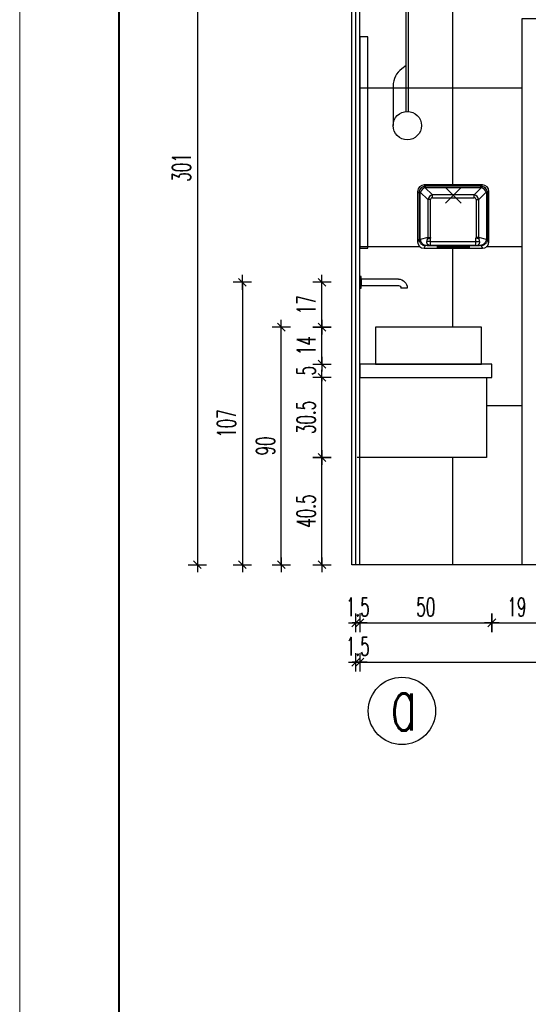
# Model space of a CAD drawing. Header units: centimetres. Extents: x -15121 to 30567, y -60641 to 0.
# Tile 187 of 256: x 10389 to 10582, y -26670 to -26297. Entities that reach past the tile are written whole.
import ezdxf

# ---------------------------------------------------------------- set-up
doc = ezdxf.new("R2010")
doc.units = ezdxf.units.CM
doc.header["$LTSCALE"] = 60
doc.layers.add('A Obramowanie', color=7, linetype='Continuous', lineweight=15, plot=False)
doc.layers.add('A Ramka', color=5, linetype='Continuous', lineweight=40)
for name, color, linetype in [('AIKA floorboxy3', 8, 'Continuous'), ('AIKA oznaczenia widoków', 30, 'Continuous'), ('AIKA powierzchnie', 6, 'Continuous'), ('AIKA sufity podwieszane', 8, 'Continuous'), ('AIKA TYNK', 5, 'Continuous'), ('AIKA widoki wymiarowanie', 7, 'Continuous'), ('AIKA widokowe', 7, 'Continuous'), ('widokowe', 7, 'Continuous')]:
    doc.layers.add(name, color=color, linetype=linetype)
doc.styles.add('RomanS', font='romans.shx')
doc.styles.add('wymiar', font='txt.shx', dxfattribs={"width": 0.6})
doc.dimstyles.new('Dwudziestka', dxfattribs={"dimtxt": 7, "dimasz": 0.7, "dimexe": 5, "dimexo": 0, "dimgap": 2.5, "dimtad": 1, "dimtoh": 1, "dimdec": 3, "dimrnd": 0.5, "dimdsep": 46, "dimtxsty": 'wymiar', "dimblk": 'znacznik', "dimcen": 0, "dimdle": 5, "dimse1": 1, "dimse2": 1, "dimclrd": 256, "dimclre": 256, "dimclrt": 256, "dimadec": 0, "dimazin": 0, "dimtfac": 0.4, "dimtdec": 3, "dimtix": 1, "dimtofl": 0, "dimtmove": 2, "dimatfit": 3, "dimldrblk": 'znacznik', "dimfxl": 1, "dimtolj": 1, "dimarcsym": 0})

# ---------------------------------------------------------------- blocks, each defined once
blk = doc.blocks.new('4rrrrrrrrrrrrrrrt')
at = {"layer": 'widokowe'}
for p, q in [((90631.38, 23091.11), (90630.87, 23091.11)), ((90631.38, 23091.11), (90630.87, 23091.11)), ((90613.38, 23088.93), (90615.78, 23088.93)), ((90613.38, 23088.93), (90615.78, 23088.93))]:
    blk.add_line(p, q, dxfattribs=at)
blk.add_lwpolyline([(90616.76, 23092.31), (90630.87, 23092.31), (90630.87, 23089.91), (90616.76, 23089.91)], dxfattribs=at)
blk.add_lwpolyline([(90616.76, 23092.31), (90630.87, 23092.31), (90630.87, 23089.91), (90616.76, 23089.91)], dxfattribs=at)
blk.add_lwpolyline([(90631.38, 23093.31), (90631.38, 23088.91), (90630.87, 23088.91), (90630.87, 23093.31)], close=True, dxfattribs=at)
blk.add_lwpolyline([(90631.38, 23093.31), (90631.38, 23088.91), (90630.87, 23088.91), (90630.87, 23093.31)], close=True, dxfattribs=at)
for radius in [3.38, 3.38, 0.979, 0.979]:
    blk.add_arc((90616.76, 23088.93), radius, 90, 180, dxfattribs=at)
blk = doc.blocks.new('sl lampa zwis')
at = {"layer": 'AIKA widokowe', "color": 7}
for p, q in [((3.6, -127.75), (3.6, -1.5)), ((4.4, -1.5), (3.6, -1.5)), ((4.4, -127.75), (4.4, -1.5)), ((3.6, -110.39), (1.92, -111.61)), ((-1.38, -118.09), (-1.38, -133.12))]:
    blk.add_line(p, q, dxfattribs=at)
blk.add_lwpolyline([(0, 1.5), (0, -1.5), (8, -1.5), (8, 1.5)], close=True, dxfattribs=at)
blk.add_circle((4, -133.12), 5.38, dxfattribs=at)
blk.add_arc((6.62, -118.09), 8, 125.9805, 180, dxfattribs=at)
blk = doc.blocks.new('SL suszarka do rąk przód')
at = {"layer": 'AIKA widokowe', "extrusion": (0, 1, 0)}
for p, q in [((-10.48, 4.35), (-11, 4.87)), ((11, 4.87), (-11, 4.87)), ((-7.92, 1.06), (-10.74, 3.88)), ((10.48, 4.35), (-10.48, 4.35)), ((-10.48, 3.91), (-10.48, 4.35)), ((-10.48, 3.91), (10.48, 3.91)), ((10.74, 3.88), (7.92, 1.06)), ((11, 4.87), (10.48, 4.35)), ((10.48, 3.91), (10.48, 4.35)), ((-13.5, 2.38), (-13.5, -16.63)), ((-13.5, 2.38), (-12.98, 1.85)), ((-12.98, 1.85), (-12.98, -15.64)), ((-12.54, 1.85), (-12.98, 1.85)), ((-12.54, -15.64), (-12.54, 1.85)), ((-12.51, 2.11), (-9.69, -0.71)), ((7.92, 1.06), (-7.92, 1.06)), ((-7.92, 0), (-7.92, 1.06)), ((-7.92, 0), (7.92, 0)), ((7.92, 0), (7.92, 1.06)), ((9.69, -0.71), (12.51, 2.11)), ((12.54, 1.85), (12.54, -15.64)), ((12.54, 1.85), (12.98, 1.85)), ((12.98, 1.85), (13.5, 2.38)), ((12.98, -15.64), (12.98, 1.85)), ((13.5, -16.63), (13.5, 2.38)), ((-9.69, -0.71), (-9.69, -15.08)), ((-8.63, -0.71), (-9.69, -0.71)), ((-8.63, -15.08), (-8.63, -0.71)), ((8.63, -0.71), (8.63, -15.08)), ((8.63, -0.71), (9.69, -0.71)), ((9.69, -15.08), (9.69, -0.71)), ((-12.98, -15.64), (-13.5, -16.63)), ((-12.98, -15.64), (-12.54, -15.64)), ((-9.69, -15.08), (-12.52, -15.85)), ((-11.01, -19.13), (-10.48, -18.11)), ((-8.6, -16.58), (-9.97, -16.58)), ((-9.95, -18.09), (-9.95, -18.05)), ((-9.31, -18.05), (-9.95, -18.05)), ((-9.95, -18.09), (-6, -18.09)), ((-9.69, -15.08), (-8.63, -15.08)), ((-8.6, -16.58), (-8.6, -15.27)), ((-8.6, -16.58), (8.6, -16.58)), ((-8.6, -18.08), (-8.6, -16.58)), ((-8.6, -18.09), (-8.6, -18.08)), ((8.6, -18.08), (-8.6, -18.08)), ((-8.6, -18.09), (-6, -18.09)), ((-6, -18.08), (-6, -18.23)), ((-6, -18.23), (6, -18.23)), ((-6, -18.83), (-6, -18.23)), ((-5, -18.33), (5, -18.33)), ((-5, -18.42), (-5, -18.33)), ((5, -18.42), (-5, -18.42)), ((-5, -18.44), (5, -18.44)), ((-5, -18.52), (-5, -18.44)), ((5, -18.52), (-5, -18.52)), ((-5, -18.54), (5, -18.54)), ((-5, -18.63), (-5, -18.54)), ((5, -18.63), (-5, -18.63)), ((-5, -18.65), (5, -18.65)), ((-5, -18.73), (-5, -18.65)), ((5, -18.33), (5, -18.42)), ((5, -18.44), (5, -18.52)), ((5, -18.54), (5, -18.63)), ((5, -18.65), (5, -18.73)), ((6, -18.08), (6, -18.23)), ((6, -18.09), (9.95, -18.09)), ((6, -18.09), (8.6, -18.09)), ((6, -18.23), (6, -18.83)), ((8.6, -16.58), (8.6, -15.27)), ((8.6, -18.08), (8.6, -16.58)), ((8.6, -16.58), (9.97, -16.58)), ((8.6, -18.09), (8.6, -18.08)), ((9.69, -15.08), (8.63, -15.08)), ((9.95, -18.05), (9.31, -18.05)), ((12.52, -15.85), (9.69, -15.08)), ((9.95, -18.09), (9.95, -18.05)), ((10.48, -18.11), (11.01, -19.13)), ((12.98, -15.64), (12.54, -15.64)), ((13.5, -16.63), (12.98, -15.64)), ((-11.01, -19.13), (11.01, -19.13)), ((6, -18.83), (-6, -18.83)), ((5, -18.73), (-5, -18.73))]:
    blk.add_line(p, q, dxfattribs=at)
at = {"layer": 'AIKA widokowe'}
for centre, start, end in [((-8.6, -16.58), 218.9158, 270), ((8.6, -16.58), 270, 321.0842)]:
    blk.add_arc(centre, 1.5, start, end, dxfattribs=at)
for centre, major_axis, ratio, start_param, end_param in [((-11, 2.37), (-1.77, 1.77), 0.997265, 5.499157, 7.067214), ((-10.5, 1.87), (-1.77, -1.77), 0.983322, 4.18879, 5.235988), ((-10.5, 1.87), (1.77, 1.77), 0.731373, 1.047198, 2.094395), ((-10.43, 1.8), (-0.98, 2.37), 0.969849, 5.90285, 6.16328), ((-10.43, 2.86), (-0.435, 0.977), 0.924938, 5.892541, 6.15297), ((10.43, 1.8), (0.98, 2.37), 0.969849, 0.119906, 0.380336), ((10.43, 2.86), (0.435, 0.977), 0.924938, 0.130215, 0.390645), ((10.5, 1.87), (1.77, -1.77), 0.731373, 1.047198, 2.094395), ((11, 2.37), (1.77, 1.77), 0.997265, 5.499157, 7.067214), ((10.5, 1.87), (-1.77, 1.77), 0.983322, 4.18879, 5.235988), ((-10.43, 1.8), (-2.37, 0.98), 0.969849, 0.119906, 0.380336), ((-11.49, 1.8), (-0.977, 0.435), 0.924938, 0.130215, 0.390645), ((-7.21, -1.41), (-1.84, 1.84), 0.96225, 5.759587, 6.806784), ((7.21, -1.41), (1.84, 1.84), 0.96225, 5.759587, 6.806784), ((11.49, 1.8), (0.977, 0.435), 0.924938, 5.892541, 6.15297), ((10.43, 1.8), (2.37, 0.98), 0.969849, 5.90285, 6.16328), ((-7.21, -1.41), (-1.22, 1.22), 0.57735, 5.759587, 6.806784), ((7.21, -1.41), (1.22, 1.22), 0.57735, 5.759587, 6.806784), ((-11, -16.62), (-1.17, -2.23), 0.993684, 5.197612, 6.763199), ((-10.43, -15.53), (-2.21, -1.34), 0.9544, 5.762539, 5.978988), ((-11.49, -15.53), (-0.906, -0.612), 0.888048, 5.743003, 5.959453), ((-10.48, -16.62), (0.08, -1.5), 0.475588, 5.786165, 6.169797), ((-15.77, -17.21), (6.33, -0.88), 0.012004, 5.632562, 5.883854), ((-15.77, -18.7), (5.99, 0.59), 0.02337, 0.231971, 0.483262), ((-7.21, -14.89), (0.65, -2.41), 0.992645, 4.526836, 4.620989), ((-10.7, -15.46), (-0.1, 1.5), 0.696845, 4.666099, 4.758679), ((-7.21, -14.89), (-1.39, -0.38), 0.694537, 6.097632, 6.284726), ((7.21, -14.89), (1.39, -0.38), 0.694537, 6.281644, 6.468739), ((10.7, -15.46), (-0.1, -1.5), 0.696845, 4.666099, 4.758679), ((7.21, -14.89), (0.65, 2.41), 0.992645, 4.803789, 4.897942), ((15.77, -17.21), (-6.33, -0.88), 0.012004, 0.399331, 0.650623), ((15.77, -18.7), (-5.99, 0.59), 0.02337, 5.799923, 6.051214), ((10.48, -16.62), (-0.08, -1.5), 0.475588, 0.113388, 0.49702), ((11, -16.62), (1.17, -2.23), 0.993684, 5.803172, 7.368759), ((11.49, -15.53), (0.906, -0.612), 0.888048, 0.323733, 0.540182), ((10.43, -15.53), (2.21, -1.34), 0.9544, 0.304197, 0.520647)]:
    blk.add_ellipse(centre, major_axis=major_axis, ratio=ratio, start_param=start_param, end_param=end_param, dxfattribs=at)
for points, knots in [([(-12.92, -16.17), (-12.88, -16.32), (-12.84, -16.47), (-12.71, -16.75), (-12.64, -16.89), (-12.46, -17.15), (-12.35, -17.28), (-12.12, -17.51), (-11.99, -17.61), (-11.74, -17.78), (-11.62, -17.84), (-11.38, -17.95), (-11.25, -18), (-11.03, -18.06), (-10.94, -18.07), (-10.8, -18.09), (-10.77, -18.1), (-10.64, -18.11), (-10.56, -18.11), (-10.48, -18.11)], [0, 0, 0, 0, 1.876173, 1.876173, 3.752344, 3.752344, 5.717322, 5.717322, 7.682297, 7.682297, 9.294009, 9.294009, 10.905719, 10.905719, 12.089721, 12.089721, 12.570876, 12.570876, 13.693377, 13.693377, 13.693377, 13.693377]), ([(-12.52, -15.85), (-12.49, -16), (-12.45, -16.15), (-12.36, -16.44), (-12.3, -16.58), (-12.15, -16.86), (-12.07, -16.99), (-11.89, -17.23), (-11.79, -17.34), (-11.6, -17.52), (-11.52, -17.6), (-11.34, -17.72), (-11.24, -17.78), (-11.09, -17.85), (-11.03, -17.88), (-10.94, -17.91), (-10.92, -17.92), (-10.84, -17.94), (-10.79, -17.95), (-10.74, -17.95)], [0, 0, 0, 0, 1.876173, 1.876173, 3.752344, 3.752344, 5.717322, 5.717322, 7.682297, 7.682297, 9.294009, 9.294009, 10.905719, 10.905719, 12.089721, 12.089721, 12.570876, 12.570876, 13.693377, 13.693377, 13.693377, 13.693377]), ([(-9.77, -17.52), (-9.83, -17.45), (-9.87, -17.38), (-9.94, -17.23), (-9.96, -17.16), (-10, -17.01), (-10.01, -16.92), (-10.01, -16.79), (-10.01, -16.75), (-9.99, -16.66), (-9.98, -16.62), (-9.97, -16.58)], [0, 0, 0, 0, 6.201626, 6.201626, 11.211766, 11.211766, 17.292338, 17.292338, 20.440615, 20.440615, 23.588892, 23.588892, 23.588892, 23.588892]), ([(-9.97, -16.58), (-9.96, -16.53), (-9.95, -16.47), (-9.93, -16.37), (-9.92, -16.32), (-9.89, -16.16), (-9.87, -16.06), (-9.85, -15.95), (-9.83, -15.9), (-9.82, -15.84), (-9.79, -15.73), (-9.77, -15.68), (-9.75, -15.6), (-9.74, -15.57), (-9.71, -15.52), (-9.7, -15.5), (-9.68, -15.47), (-9.66, -15.46), (-9.65, -15.46)], [0, 0, 0, 0, 2.010521, 2.010521, 4.021042, 4.021042, 8.042085, 8.042085, 8.042085, 10.252893, 10.252893, 12.463702, 12.463702, 13.729814, 13.729814, 14.995926, 14.995926, 16.084169, 16.084169, 16.084169, 16.084169]), ([(-9.65, -15.46), (-9.58, -15.45), (-9.51, -15.44), (-9.36, -15.42), (-9.27, -15.4), (-9.12, -15.38), (-9.06, -15.37), (-8.92, -15.34), (-8.85, -15.33), (-8.72, -15.3), (-8.66, -15.29), (-8.6, -15.27)], [-23.096042, -23.096042, -23.096042, -23.096042, -17.533585, -17.533585, -11.971137, -11.971137, -7.729414, -7.729414, -3.487701, -3.487701, 0.052111, 0.052111, 0.052111, 0.052111]), ([(-8.6, -18.09), (-8.63, -18.09), (-8.65, -18.09), (-8.7, -18.09), (-8.73, -18.09), (-8.8, -18.09), (-8.84, -18.08), (-8.91, -18.08), (-8.95, -18.08), (-9.04, -18.07), (-9.1, -18.07), (-9.2, -18.06), (-9.26, -18.05), (-9.31, -18.05)], [0, 0, 0, 0, 0.762636, 0.762636, 1.544364, 1.544364, 2.904401, 2.904401, 4.264438, 4.264438, 6.396656, 6.396656, 8.528875, 8.528875, 8.528875, 8.528875]), ([(9.65, -15.46), (9.58, -15.45), (9.51, -15.44), (9.36, -15.42), (9.27, -15.4), (9.12, -15.38), (9.06, -15.37), (8.92, -15.34), (8.85, -15.33), (8.72, -15.3), (8.66, -15.29), (8.6, -15.27)], [0, 0, 0, 0, 5.562457, 5.562457, 11.124905, 11.124905, 15.366628, 15.366628, 19.608341, 19.608341, 23.148153, 23.148153, 23.148153, 23.148153]), ([(8.6, -18.09), (8.62, -18.09), (8.64, -18.09), (8.68, -18.09), (8.71, -18.09), (8.76, -18.09), (8.79, -18.09), (8.85, -18.08), (8.88, -18.08), (8.95, -18.08), (8.98, -18.08), (9.05, -18.07), (9.09, -18.07), (9.17, -18.06), (9.21, -18.06), (9.27, -18.05), (9.29, -18.05), (9.31, -18.05)], [0, 0, 0, 0, 0.517905, 0.517905, 1.351582, 1.351582, 2.209722, 2.209722, 3.355565, 3.355565, 4.595511, 4.595511, 6.020355, 6.020355, 7.752847, 7.752847, 8.517558, 8.517558, 8.517558, 8.517558]), ([(9.97, -16.58), (9.96, -16.53), (9.95, -16.49), (9.94, -16.4), (9.93, -16.35), (9.9, -16.22), (9.88, -16.13), (9.86, -16), (9.85, -15.95), (9.82, -15.87), (9.81, -15.82), (9.79, -15.74), (9.78, -15.7), (9.76, -15.63), (9.75, -15.6), (9.73, -15.55), (9.72, -15.53), (9.7, -15.5), (9.69, -15.48), (9.67, -15.46), (9.66, -15.46), (9.65, -15.46)], [0, 0, 0, 0, 1.734232, 1.734232, 3.468463, 3.468463, 6.936927, 6.936927, 8.661037, 8.661037, 10.385146, 10.385146, 12.1295, 12.1295, 13.260534, 13.260534, 14.391568, 14.391568, 15.20605, 15.20605, 16.118734, 16.118734, 16.118734, 16.118734]), ([(9.77, -17.52), (9.82, -17.46), (9.87, -17.38), (9.95, -17.21), (9.98, -17.11), (10.01, -16.91), (10.01, -16.83), (10, -16.68), (9.99, -16.63), (9.97, -16.58)], [0, 0, 0, 0, 5.897541, 5.897541, 13.43152, 13.43152, 19.626065, 19.626065, 23.58833, 23.58833, 23.58833, 23.58833]), ([(12.92, -16.17), (12.91, -16.23), (12.89, -16.28), (12.82, -16.5), (12.76, -16.66), (12.6, -16.95), (12.51, -17.08), (12.31, -17.32), (12.2, -17.44), (12.01, -17.6), (11.93, -17.65), (11.76, -17.77), (11.66, -17.82), (11.46, -17.92), (11.37, -17.95), (11.19, -18.02), (11.09, -18.04), (10.9, -18.08), (10.81, -18.09), (10.63, -18.11), (10.55, -18.11), (10.48, -18.11)], [0, 0, 0, 0, 0.719649, 0.719649, 2.752571, 2.752571, 4.676322, 4.676322, 6.574977, 6.574977, 7.656146, 7.656146, 9.069544, 9.069544, 10.255413, 10.255413, 11.441285, 11.441285, 12.621448, 12.621448, 13.693286, 13.693286, 13.693286, 13.693286]), ([(12.52, -15.85), (12.51, -15.91), (12.5, -15.96), (12.44, -16.18), (12.39, -16.34), (12.27, -16.64), (12.2, -16.78), (12.04, -17.04), (11.95, -17.15), (11.81, -17.33), (11.75, -17.38), (11.62, -17.51), (11.54, -17.58), (11.4, -17.68), (11.33, -17.73), (11.2, -17.8), (11.13, -17.83), (11, -17.89), (10.94, -17.91), (10.84, -17.94), (10.79, -17.95), (10.74, -17.95)], [0, 0, 0, 0, 0.719649, 0.719649, 2.752571, 2.752571, 4.676322, 4.676322, 6.574977, 6.574977, 7.656146, 7.656146, 9.069544, 9.069544, 10.255413, 10.255413, 11.441285, 11.441285, 12.621448, 12.621448, 13.693286, 13.693286, 13.693286, 13.693286])]:
    blk.add_open_spline(points, degree=3, knots=knots, dxfattribs=at)
blk = doc.blocks.new('znacznik')
at = {"color": 0}
for points in [[(-4, 0), (4, 0)], [(0, -5), (0, 5)]]:
    blk.add_lwpolyline(points, dxfattribs=at)
at = {"color": 1}
blk.add_lwpolyline([(-2.12, -2.12), (2.12, 2.12)], dxfattribs=at)
blk = doc.blocks.new('*D6321')
at = {"layer": 'AIKA widoki wymiarowanie', "lineweight": -2, "transparency": 16777216}
for p, q in [((10515.71, -26525.61), (10515.01, -26525.61)), ((10518.61, -26525.61), (10519.31, -26525.61))]:
    blk.add_line(p, q, dxfattribs=at)
at = {"layer": 'Defpoints', "color": 0, "transparency": 16777216}
for p in [(10516.41, -26503.6), (10517.91, -26503.6), (10517.91, -26525.61)]:
    blk.add_point(p, dxfattribs=at)
at = {"layer": 'AIKA widoki wymiarowanie', "lineweight": -2, "transparency": 16777216, "xscale": 0.7, "yscale": 0.7, "zscale": 0.7}
blk.add_blockref('znacznik', (10516.41, -26525.61), dxfattribs=at)
at = {"layer": 'AIKA widoki wymiarowanie', "lineweight": -2, "transparency": 16777216, "xscale": 0.7, "yscale": 0.7, "zscale": 0.7, "rotation": 180}
blk.add_blockref('znacznik', (10517.91, -26525.61), dxfattribs=at)
at = {"layer": 'AIKA widoki wymiarowanie', "transparency": 16777216, "insert": (10517.16, -26519.61), "char_height": 7, "attachment_point": 5, "style": 'wymiar'}
blk.add_mtext('\\A1;1.5', dxfattribs=at)
blk = doc.blocks.new('*D6322')
at = {"layer": 'AIKA widoki wymiarowanie', "lineweight": -2, "transparency": 16777216}
blk.add_line((10518.61, -26525.61), (10567.21, -26525.61), dxfattribs=at)
at = {"layer": 'Defpoints', "color": 0, "transparency": 16777216}
for p in [(10567.91, -26432.6), (10517.91, -26503.6), (10567.91, -26525.61)]:
    blk.add_point(p, dxfattribs=at)
at = {"layer": 'AIKA widoki wymiarowanie', "lineweight": -2, "transparency": 16777216, "xscale": 0.7, "yscale": 0.7, "zscale": 0.7, "rotation": 180}
blk.add_blockref('znacznik', (10517.91, -26525.61), dxfattribs=at)
at = {"layer": 'AIKA widoki wymiarowanie', "lineweight": -2, "transparency": 16777216, "xscale": 0.7, "yscale": 0.7, "zscale": 0.7}
blk.add_blockref('znacznik', (10567.91, -26525.61), dxfattribs=at)
at = {"layer": 'AIKA widoki wymiarowanie', "transparency": 16777216, "insert": (10542.91, -26519.61), "char_height": 7, "attachment_point": 5, "style": 'wymiar'}
blk.add_mtext('\\A1;50', dxfattribs=at)
blk = doc.blocks.new('*D6323')
at = {"layer": 'AIKA widoki wymiarowanie', "lineweight": -2, "transparency": 16777216}
blk.add_line((10568.61, -26525.61), (10586.21, -26525.61), dxfattribs=at)
at = {"layer": 'Defpoints', "color": 0, "transparency": 16777216}
for p in [(10567.91, -26432.6), (10586.91, -26503.6), (10586.91, -26525.61)]:
    blk.add_point(p, dxfattribs=at)
at = {"layer": 'AIKA widoki wymiarowanie', "lineweight": -2, "transparency": 16777216, "xscale": 0.7, "yscale": 0.7, "zscale": 0.7, "rotation": 180}
blk.add_blockref('znacznik', (10567.91, -26525.61), dxfattribs=at)
at = {"layer": 'AIKA widoki wymiarowanie', "lineweight": -2, "transparency": 16777216, "xscale": 0.7, "yscale": 0.7, "zscale": 0.7}
blk.add_blockref('znacznik', (10586.91, -26525.61), dxfattribs=at)
at = {"layer": 'AIKA widoki wymiarowanie', "transparency": 16777216, "insert": (10577.41, -26519.61), "char_height": 7, "attachment_point": 5, "style": 'wymiar'}
blk.add_mtext('\\A1;19', dxfattribs=at)
blk = doc.blocks.new('*D6333')
at = {"layer": 'AIKA widoki wymiarowanie', "lineweight": -2, "transparency": 16777216}
blk.add_line((10503.59, -26502.9), (10503.59, -26463.7), dxfattribs=at)
at = {"layer": 'Defpoints', "color": 0, "transparency": 16777216}
for p in [(10503.59, -26463), (10517.91, -26463), (10517.91, -26503.6)]:
    blk.add_point(p, dxfattribs=at)
at = {"layer": 'AIKA widoki wymiarowanie', "lineweight": -2, "transparency": 16777216, "xscale": 0.7, "yscale": 0.7, "zscale": 0.7}
for p, rotation in [((10503.59, -26463), 90), ((10503.59, -26503.6), 270)]:
    blk.add_blockref('znacznik', p, dxfattribs=dict(at, rotation=rotation))
at = {"layer": 'AIKA widoki wymiarowanie', "transparency": 16777216, "insert": (10497.59, -26483.3), "char_height": 7, "attachment_point": 5, "rotation": 90, "style": 'wymiar'}
blk.add_mtext('\\A1;40.5', dxfattribs=at)
blk = doc.blocks.new('*D6334')
at = {"layer": 'AIKA widoki wymiarowanie', "lineweight": -2, "transparency": 16777216}
blk.add_line((10503.59, -26462.3), (10503.59, -26433.3), dxfattribs=at)
at = {"layer": 'Defpoints', "color": 0, "transparency": 16777216}
for p in [(10503.59, -26432.6), (10517.91, -26432.6), (10517.91, -26463)]:
    blk.add_point(p, dxfattribs=at)
at = {"layer": 'AIKA widoki wymiarowanie', "lineweight": -2, "transparency": 16777216, "xscale": 0.7, "yscale": 0.7, "zscale": 0.7}
for p, rotation in [((10503.59, -26432.6), 90), ((10503.59, -26463), 270)]:
    blk.add_blockref('znacznik', p, dxfattribs=dict(at, rotation=rotation))
at = {"layer": 'AIKA widoki wymiarowanie', "transparency": 16777216, "insert": (10497.59, -26447.8), "char_height": 7, "attachment_point": 5, "rotation": 90, "style": 'wymiar'}
blk.add_mtext('\\A1;30.5', dxfattribs=at)
blk = doc.blocks.new('*D6335')
at = {"layer": 'AIKA widoki wymiarowanie', "lineweight": -2, "transparency": 16777216}
for p, q in [((10503.59, -26426.9), (10503.59, -26426.2)), ((10503.59, -26433.3), (10503.59, -26434))]:
    blk.add_line(p, q, dxfattribs=at)
at = {"layer": 'Defpoints', "color": 0, "transparency": 16777216}
for p in [(10503.59, -26427.6), (10517.91, -26427.6), (10517.91, -26432.6)]:
    blk.add_point(p, dxfattribs=at)
at = {"layer": 'AIKA widoki wymiarowanie', "lineweight": -2, "transparency": 16777216, "xscale": 0.7, "yscale": 0.7, "zscale": 0.7}
for p, rotation in [((10503.59, -26427.6), 270), ((10503.59, -26432.6), 90)]:
    blk.add_blockref('znacznik', p, dxfattribs=dict(at, rotation=rotation))
at = {"layer": 'AIKA widoki wymiarowanie', "transparency": 16777216, "insert": (10497.59, -26430.1), "char_height": 7, "attachment_point": 5, "rotation": 90, "style": 'wymiar'}
blk.add_mtext('\\A1;5', dxfattribs=at)
blk = doc.blocks.new('*D6336')
at = {"layer": 'AIKA widoki wymiarowanie', "lineweight": -2, "transparency": 16777216}
blk.add_line((10503.59, -26426.9), (10503.59, -26414.3), dxfattribs=at)
at = {"layer": 'Defpoints', "color": 0, "transparency": 16777216}
for p in [(10503.59, -26413.6), (10523.91, -26413.6), (10517.91, -26427.6)]:
    blk.add_point(p, dxfattribs=at)
at = {"layer": 'AIKA widoki wymiarowanie', "lineweight": -2, "transparency": 16777216, "xscale": 0.7, "yscale": 0.7, "zscale": 0.7}
for p, rotation in [((10503.59, -26413.6), 90), ((10503.59, -26427.6), 270)]:
    blk.add_blockref('znacznik', p, dxfattribs=dict(at, rotation=rotation))
at = {"layer": 'AIKA widoki wymiarowanie', "transparency": 16777216, "insert": (10497.59, -26420.6), "char_height": 7, "attachment_point": 5, "rotation": 90, "style": 'wymiar'}
blk.add_mtext('\\A1;14', dxfattribs=at)
blk = doc.blocks.new('*D6337')
at = {"layer": 'AIKA widoki wymiarowanie', "lineweight": -2, "transparency": 16777216}
blk.add_line((10503.59, -26412.9), (10503.59, -26397.3), dxfattribs=at)
at = {"layer": 'Defpoints', "color": 0, "transparency": 16777216}
for p in [(10503.59, -26396.6), (10517.91, -26396.6), (10523.91, -26413.6)]:
    blk.add_point(p, dxfattribs=at)
at = {"layer": 'AIKA widoki wymiarowanie', "lineweight": -2, "transparency": 16777216, "xscale": 0.7, "yscale": 0.7, "zscale": 0.7}
for p, rotation in [((10503.59, -26396.6), 90), ((10503.59, -26413.6), 270)]:
    blk.add_blockref('znacznik', p, dxfattribs=dict(at, rotation=rotation))
at = {"layer": 'AIKA widoki wymiarowanie', "transparency": 16777216, "insert": (10497.59, -26405.1), "char_height": 7, "attachment_point": 5, "rotation": 90, "style": 'wymiar'}
blk.add_mtext('\\A1;17', dxfattribs=at)
blk = doc.blocks.new('*D6338')
at = {"layer": 'AIKA widoki wymiarowanie', "lineweight": -2, "transparency": 16777216}
blk.add_line((10488.17, -26502.9), (10488.17, -26414.3), dxfattribs=at)
at = {"layer": 'Defpoints', "color": 0, "transparency": 16777216}
for p in [(10488.17, -26413.6), (10523.91, -26413.6), (10517.91, -26503.6)]:
    blk.add_point(p, dxfattribs=at)
at = {"layer": 'AIKA widoki wymiarowanie', "lineweight": -2, "transparency": 16777216, "xscale": 0.7, "yscale": 0.7, "zscale": 0.7}
for p, rotation in [((10488.17, -26413.6), 90), ((10488.17, -26503.6), 270)]:
    blk.add_blockref('znacznik', p, dxfattribs=dict(at, rotation=rotation))
at = {"layer": 'AIKA widoki wymiarowanie', "transparency": 16777216, "insert": (10482.17, -26458.6), "char_height": 7, "attachment_point": 5, "rotation": 90, "style": 'wymiar'}
blk.add_mtext('\\A1;90', dxfattribs=at)
blk = doc.blocks.new('*D6339')
at = {"layer": 'AIKA widoki wymiarowanie', "lineweight": -2, "transparency": 16777216}
blk.add_line((10473.44, -26397.3), (10473.44, -26502.9), dxfattribs=at)
at = {"layer": 'Defpoints', "color": 0, "transparency": 16777216}
for p in [(10518.42, -26396.6), (10473.44, -26503.6), (10517.91, -26503.6)]:
    blk.add_point(p, dxfattribs=at)
at = {"layer": 'AIKA widoki wymiarowanie', "lineweight": -2, "transparency": 16777216, "xscale": 0.7, "yscale": 0.7, "zscale": 0.7}
for p, rotation in [((10473.44, -26396.6), 90), ((10473.44, -26503.6), 270)]:
    blk.add_blockref('znacznik', p, dxfattribs=dict(at, rotation=rotation))
at = {"layer": 'AIKA widoki wymiarowanie', "transparency": 16777216, "insert": (10467.44, -26450.1), "char_height": 7, "attachment_point": 5, "rotation": 90, "style": 'wymiar'}
blk.add_mtext('\\A1;107', dxfattribs=at)
blk = doc.blocks.new('*D6340')
at = {"layer": 'AIKA widoki wymiarowanie', "lineweight": -2, "transparency": 16777216}
for p, q in [((10515.71, -26540.54), (10515.01, -26540.54)), ((10518.61, -26540.54), (10519.31, -26540.54))]:
    blk.add_line(p, q, dxfattribs=at)
at = {"layer": 'Defpoints', "color": 0, "transparency": 16777216}
for p in [(10516.41, -26503.6), (10517.91, -26503.6), (10517.91, -26540.54)]:
    blk.add_point(p, dxfattribs=at)
at = {"layer": 'AIKA widoki wymiarowanie', "lineweight": -2, "transparency": 16777216, "xscale": 0.7, "yscale": 0.7, "zscale": 0.7}
blk.add_blockref('znacznik', (10516.41, -26540.54), dxfattribs=at)
at = {"layer": 'AIKA widoki wymiarowanie', "lineweight": -2, "transparency": 16777216, "xscale": 0.7, "yscale": 0.7, "zscale": 0.7, "rotation": 180}
blk.add_blockref('znacznik', (10517.91, -26540.54), dxfattribs=at)
at = {"layer": 'AIKA widoki wymiarowanie', "transparency": 16777216, "insert": (10517.16, -26534.54), "char_height": 7, "attachment_point": 5, "style": 'wymiar'}
blk.add_mtext('\\A1;1.5', dxfattribs=at)
blk = doc.blocks.new('*D6341')
at = {"layer": 'AIKA widoki wymiarowanie', "lineweight": -2, "transparency": 16777216}
blk.add_line((10518.61, -26540.54), (10760.37, -26540.54), dxfattribs=at)
at = {"layer": 'Defpoints', "color": 0, "transparency": 16777216}
for p in [(10517.91, -26503.6), (10761.07, -26503.6), (10761.07, -26540.54)]:
    blk.add_point(p, dxfattribs=at)
at = {"layer": 'AIKA widoki wymiarowanie', "lineweight": -2, "transparency": 16777216, "xscale": 0.7, "yscale": 0.7, "zscale": 0.7, "rotation": 180}
blk.add_blockref('znacznik', (10517.91, -26540.54), dxfattribs=at)
at = {"layer": 'AIKA widoki wymiarowanie', "lineweight": -2, "transparency": 16777216, "xscale": 0.7, "yscale": 0.7, "zscale": 0.7}
blk.add_blockref('znacznik', (10761.07, -26540.54), dxfattribs=at)
at = {"layer": 'AIKA widoki wymiarowanie', "transparency": 16777216, "insert": (10639.49, -26534.54), "char_height": 7, "attachment_point": 5, "style": 'wymiar'}
blk.add_mtext('\\A1;243', dxfattribs=at)
blk = doc.blocks.new('*D6346')
at = {"layer": 'AIKA widoki wymiarowanie', "lineweight": -2, "transparency": 16777216}
blk.add_line((10456.38, -26203.3), (10456.38, -26502.9), dxfattribs=at)
at = {"layer": 'Defpoints', "color": 0, "transparency": 16777216}
for p in [(10524.05, -26202.6), (10456.38, -26503.6), (10531.86, -26503.6)]:
    blk.add_point(p, dxfattribs=at)
at = {"layer": 'AIKA widoki wymiarowanie', "lineweight": -2, "transparency": 16777216, "xscale": 0.7, "yscale": 0.7, "zscale": 0.7}
for p, rotation in [((10456.38, -26202.6), 90), ((10456.38, -26503.6), 270)]:
    blk.add_blockref('znacznik', p, dxfattribs=dict(at, rotation=rotation))
at = {"layer": 'AIKA widoki wymiarowanie', "transparency": 16777216, "insert": (10450.38, -26353.1), "char_height": 7, "attachment_point": 5, "rotation": 90, "style": 'wymiar'}
blk.add_mtext('\\A1;301', dxfattribs=at)

msp = doc.modelspace()

# ---------------------------------------------------------------- hatches: boundary and pattern name
at = {"layer": 'AIKA sufity podwieszane', "transparency": 33554610}
h = msp.add_hatch(dxfattribs=at)
h.set_pattern_fill('ANSI32', color=8, angle=0.6)
h.set_pattern_definition([(45.6, (4466.2785, -1566.11), (-6.8053523, 6.6642933), []), (45.6, (4470.768, -1566.063), (-6.8053523, 6.6642933), [])])
h.paths.add_polyline_path([(12093.9146, -26117.5987), (11666.9146, -26117.5987), (11666.9146, -26202.5987, -1), (11669.9146, -26202.5987), (12092.4146, -26202.5987), (12093.9146, -26202.5987)])
h.paths.add_polyline_path([(12081.094, -27428.3228), (12163.2602, -27428.3228), (12163.2602, -27404.0522), (12081.094, -27404.0522)], flags=9)
h.paths.add_polyline_path([(12114.3702, -27401.1671), (12330.3134, -27401.1671), (12330.3134, -27377.6842), (12114.3702, -27377.6842)], flags=9)
h.paths.add_polyline_path([(12002.4864, -27495.7987), (12060.0402, -27495.7987), (12060.0402, -27471.4304), (12002.4864, -27471.4304)], flags=9)
h.paths.add_polyline_path([(11930.778, -27431.4066), (12012.9714, -27431.4066), (12012.9714, -27407.1523), (11930.778, -27407.1523)], flags=9)
h.paths.add_polyline_path([(12003.6509, -27363.3126), (12519.4158, -27363.3126), (12519.4158, -27327.3381), (12003.6509, -27327.3381)], flags=9)
h.paths.add_polyline_path([(11967.1775, -27382.7098), (12564.7628, -27382.7098), (12564.7628, -27357.3546), (11967.1775, -27357.3546)], flags=9)
h.paths.add_polyline_path([(12288.6922, -27501.0627), (12423.7404, -27501.0627), (12423.7404, -27470.1832), (12288.6922, -27470.1832)], flags=9)
h.paths.add_polyline_path([(11932.4463, -27495.6231), (12002.4419, -27495.6231), (12002.4419, -27470.9456), (11932.4463, -27470.9456)], flags=9)
h.paths.add_polyline_path([(11932.4843, -27462.0595), (11994.0262, -27462.0595), (11994.0262, -27437.8052), (11932.4843, -27437.8052)], flags=9)
h.paths.add_polyline_path([(12074.5007, -27495.5716), (12259.3272, -27495.5716), (12259.3272, -27471.2033), (12074.5007, -27471.2033)], flags=9)
h.paths.add_polyline_path([(12083.149, -27467.6483), (12496.2862, -27467.6483), (12496.2862, -27436.3619), (12083.149, -27436.3619)], flags=9)
h.paths.add_polyline_path([(12483.5205, -27493.9928), (12503.8627, -27493.9928), (12503.8627, -27470.0477), (12483.5205, -27470.0477)], flags=9)
h.paths.add_polyline_path([(11513.2396, -27035.7614), (11551.7125, -27035.7592), (11551.7101, -26993.8772), (11513.2372, -26993.8794)], flags=9)
h.paths.add_polyline_path([(11060.4933, -27035.7614), (11098.9662, -27035.7592), (11098.9638, -26993.8772), (11060.4909, -26993.8794)], flags=9)
h.paths.add_polyline_path([(11919.1026, -26980.6538), (11990.4597, -26980.6538), (11990.4597, -26967.1538), (11919.1026, -26967.1538)], flags=9)
h.paths.add_polyline_path([(11917.5413, -27058.0538), (11988.8984, -27058.0538), (11988.8984, -27044.5538), (11917.5413, -27044.5538)], flags=9)
h.paths.add_polyline_path([(11700.1916, -26844.6838), (11755.1529, -26844.6806), (11755.1495, -26784.8493), (11700.1882, -26784.8524)], flags=9)
h.paths.add_polyline_path([(11427.3267, -26845.5688), (11482.288, -26845.5656), (11482.2845, -26785.7342), (11427.3233, -26785.7374)], flags=9)
h.paths.add_polyline_path([(11294.0432, -26979.8538), (11365.4003, -26979.8538), (11365.4003, -26966.3538), (11294.0432, -26966.3538)], flags=9)
h.paths.add_polyline_path([(11295.6045, -27057.2538), (11366.9616, -27057.2538), (11366.9616, -27043.7538), (11295.6045, -27043.7538)], flags=9)
h.paths.add_polyline_path([(11521.8166, -26931.977), (11552.5502, -26931.977), (11552.5502, -26881.6152), (11521.8166, -26881.6152)], flags=9)
h.paths.add_polyline_path([(11232.9438, -26931.977), (11263.6773, -26931.977), (11263.6773, -26881.6152), (11232.9438, -26881.6152)], flags=9)
h.paths.add_polyline_path([(11157.3038, -26932.0267), (11188.0374, -26932.0267), (11188.0374, -26881.6649), (11157.3038, -26881.6649)], flags=9)
h.paths.add_polyline_path([(11072.9438, -26931.977), (11103.6773, -26931.977), (11103.6773, -26881.6152), (11072.9438, -26881.6152)], flags=9)
h.paths.add_polyline_path([(11054.4564, -26845.5688), (11109.4177, -26845.5656), (11109.4142, -26785.7342), (11054.4529, -26785.7374)], flags=9)
h.paths.add_polyline_path([(10559.4245, -26844.6838), (10614.3858, -26844.6806), (10614.3823, -26784.8493), (10559.421, -26784.8524)], flags=9)
h.paths.add_polyline_path([(12171.0529, -26276.6882), (12226.0142, -26276.685), (12226.0107, -26216.8536), (12171.0495, -26216.8568)], flags=9)
h.paths.add_polyline_path([(11673.2315, -26276.5731), (11728.1928, -26276.57), (11728.1894, -26216.7386), (11673.2281, -26216.7417)], flags=9)
h.paths.add_polyline_path([(10783.8877, -26276.6882), (10838.8489, -26276.685), (10838.8455, -26216.8536), (10783.8842, -26216.8568)], flags=9)
h.paths.add_polyline_path([(10559.4245, -26276.6882), (10614.3858, -26276.685), (10614.3823, -26216.8536), (10559.421, -26216.8568)], flags=9)
h.paths.add_polyline_path([(10474.541, -26085.4251), (10703.7361, -26085.4251), (10703.7361, -26028.0612), (10474.541, -26028.0612)], flags=9)

# ---------------------------------------------------------------- linework, layer by layer
at = {"layer": 'A Obramowanie', "transparency": 33554610}
msp.add_lwpolyline([(12622.2057, -27541.1294), (10389.0664, -27541.1294), (10389.0664, -25975.0194), (12622.2057, -25975.0194)], close=True, dxfattribs=at)
at = {"layer": 'A Ramka', "transparency": 33554610}
msp.add_lwpolyline([(12584.6108, -26015.5744), (10426.6614, -26015.5744), (10426.6614, -27500.5744), (12584.6108, -27500.5744)], close=True, dxfattribs=at)
at = {"layer": 'AIKA floorboxy3'}
for p, q in [((10556.3096, -26360.6561), (10550.3384, -26366.5987)), ((10550.3671, -26360.6561), (10556.3384, -26366.5987))]:
    msp.add_line(p, q, dxfattribs=at)
at = {"layer": 'AIKA oznaczenia widoków'}
msp.add_circle((10533.8863, -26558.9764), 12.7586, dxfattribs=at)
at = {"layer": 'AIKA powierzchnie', "color": 2}
msp.add_lwpolyline([(10761.0707, -26202.5987), (10761.0707, -26503.5987), (10676.9074, -26503.5987), (10677.4074, -26303.5987), (10586.4074, -26303.5987), (10586.9074, -26503.5987), (10517.9075, -26503.5987), (10517.9075, -26202.5987)], close=True, dxfattribs=at)
at = {"layer": 'AIKA TYNK'}
for p, q in [((10516.4075, -26503.5987), (10516.4075, -26117.5987)), ((10776.0707, -26503.5987), (10514.9075, -26503.5987))]:
    msp.add_line(p, q, dxfattribs=at)
at = {"layer": 'AIKA widokowe', "color": 8}
for p, q in [((10514.9075, -26503.5987), (10514.9075, -26117.5987)), ((10553.1075, -26359.5987), (10553.1075, -26203.5987)), ((10579.4074, -26322.9987), (10517.9075, -26322.9987)), ((10540.8326, -26383.1987), (10517.9075, -26383.1987)), ((10553.1075, -26413.5987), (10553.1075, -26383.6987)), ((10579.4074, -26383.1987), (10565.8441, -26383.1987)), ((10579.4074, -26443.3987), (10565.9075, -26443.3987)), ((10553.1075, -26503.5987), (10553.1075, -26462.9987))]:
    msp.add_line(p, q, dxfattribs=at)
at = {"layer": 'AIKA widokowe'}
msp.add_line((10517.9075, -26503.5987), (10517.9075, -26202.5987), dxfattribs=at)
at = {"layer": 'AIKA widokowe', "color": 7}
for points in [[(10579.4074, -26296.5987), (10684.4074, -26296.5987), (10684.4074, -26503.5987), (10579.4074, -26503.5987)], [(10564.0371, -26427.5987), (10564.0371, -26413.5987), (10523.9075, -26413.5987), (10523.9075, -26427.5987)], [(10567.9075, -26432.5987), (10567.9075, -26427.5987), (10517.9075, -26427.5987), (10517.9075, -26432.5987)]]:
    msp.add_lwpolyline(points, close=True, dxfattribs=at)
at = {"layer": 'AIKA widokowe'}
msp.add_lwpolyline([(10520.9075, -26303.5987), (10517.9075, -26303.5987), (10517.9075, -26383.5987), (10520.9075, -26383.5987)], close=True, dxfattribs=at)
at = {"layer": 'AIKA widokowe', "color": 7}
msp.add_lwpolyline([(10565.9075, -26432.5987), (10565.9075, -26462.9987), (10516.9075, -26462.9987)], dxfattribs=at)

# ---------------------------------------------------------------- block references
at = {"layer": 'AIKA widokowe', "color": 6}
for name, p in [('sl lampa zwis', (10531.9075, -26204.0987)), ('SL suszarka do rąk przód', (10553.3384, -26364.5703))]:
    msp.add_blockref(name, p, dxfattribs=at)
at = {"layer": 'widokowe', "color": 7, "xscale": -1}
msp.add_blockref('4rrrrrrrrrrrrrrrt', (101149.2832, -49487.7063), dxfattribs=at)

# ---------------------------------------------------------------- texts
at = {"layer": 'AIKA oznaczenia widoków', "insert": (10529.4605, -26545.4419, 256.2), "char_height": 21, "width": 498.713923, "attachment_point": 1, "style": 'RomanS'}
msp.add_mtext('{\\W0.6;a}', dxfattribs=at)

# ---------------------------------------------------------------- dimensions: what is measured, and where the dimension line sits
at = {"layer": 'AIKA widoki wymiarowanie'}
for base, p1, p2, picture, middle in [((10456.3751, -26503.5987), (10524.049, -26202.5987), (10531.8601, -26503.5987), '*D6346', (10450.3751, -26353.0987)), ((10473.44, -26503.5987), (10518.4175, -26396.5987), (10517.9075, -26503.5987), '*D6339', (10467.44, -26450.0987)), ((10503.5919, -26396.5987), (10523.9075, -26413.5987), (10517.9075, -26396.5987), '*D6337', (10497.5919, -26405.0987)), ((10488.1706, -26413.5987), (10517.9075, -26503.5987), (10523.9075, -26413.5987), '*D6338', (10482.1706, -26458.5987)), ((10503.5919, -26413.5987), (10517.9075, -26427.5987), (10523.9075, -26413.5987), '*D6336', (10497.5919, -26420.5987)), ((10503.5919, -26427.5987), (10517.9075, -26432.5987), (10517.9075, -26427.5987), '*D6335', (10497.5919, -26430.0987)), ((10503.5919, -26432.5987), (10517.9075, -26462.9987), (10517.9075, -26432.5987), '*D6334', (10497.5919, -26447.7987)), ((10503.5919, -26462.9987), (10517.9075, -26503.5987), (10517.9075, -26462.9987), '*D6333', (10497.5919, -26483.2987))]:
    dim = msp.add_linear_dim(base=base, p1=p1, p2=p2, angle=90, dimstyle='Dwudziestka', dxfattribs=at)
    dim.commit()
    dim.dimension.update_dxf_attribs({"geometry": picture, "text_midpoint": middle})
for base, p1, p2, picture, middle in [((10567.9075, -26525.6066), (10517.9075, -26503.5987), (10567.9075, -26432.5987), '*D6322', (10542.9075, -26519.6066)), ((10586.9074, -26525.6066), (10567.9075, -26432.5987), (10586.9074, -26503.5987), '*D6323', (10577.4075, -26519.6066)), ((10517.9075, -26525.6066), (10516.4075, -26503.5987), (10517.9075, -26503.5987), '*D6321', (10517.1575, -26519.6066)), ((10517.9075, -26540.5425), (10516.4075, -26503.5987), (10517.9075, -26503.5987), '*D6340', (10517.1575, -26534.5425)), ((10761.0707, -26540.5425), (10517.9075, -26503.5987), (10761.0707, -26503.5987), '*D6341', (10639.4891, -26534.5425))]:
    dim = msp.add_linear_dim(base=base, p1=p1, p2=p2, dimstyle='Dwudziestka', dxfattribs=at)
    dim.commit()
    dim.dimension.update_dxf_attribs({"geometry": picture, "text_midpoint": middle})

doc.saveas('drawing.dxf')
